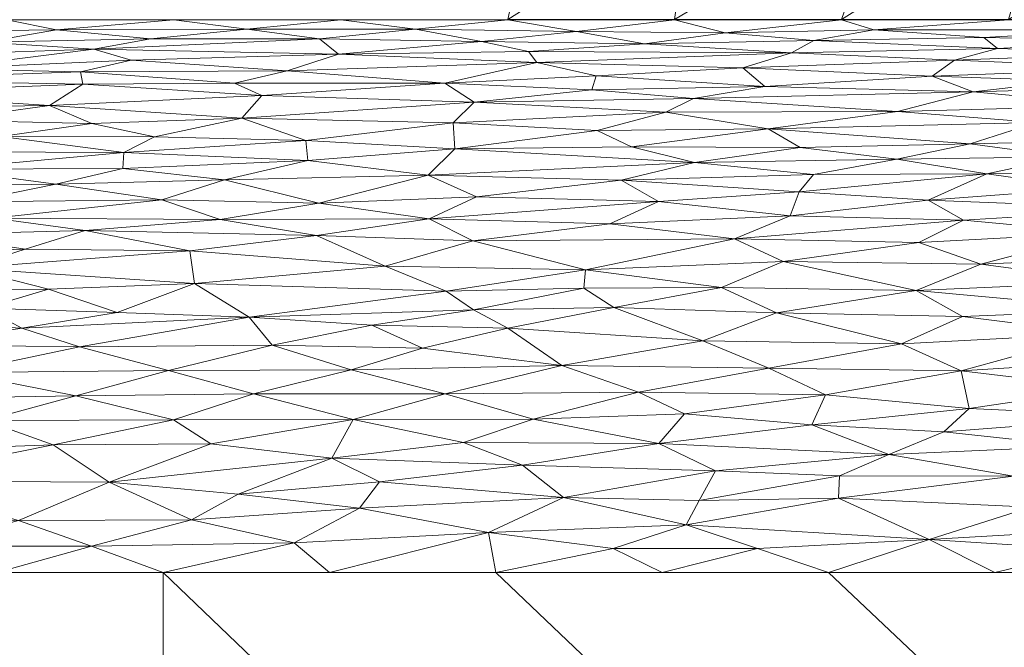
# Model space of a CAD drawing. Header units: millimetres. Extents: x -300 to 300, y 0 to 450.
# Tile 232 of 256: x 126 to 169, y 394 to 422. Entities that reach past the tile are written whole.
import ezdxf

# ---------------------------------------------------------------- set-up
doc = ezdxf.new("R2010")
doc.units = ezdxf.units.MM
doc.layers.add('A-GENM', color=13, linetype='Continuous')

# ---------------------------------------------------------------- blocks, each defined once
blk = doc.blocks.new('MODEL_CCAS0420-1080410R0 - MODEL_CCAS0420-1080410R0-453240-Preview')
at = {"layer": 'A-GENM', "lineweight": 9}
mesh = blk.add_polyface(dxfattribs=at)
corners = [(-296.159, -20, -110), (-295.657, -15.55, -110), (-294.177, -11.323, -110), (-291.793, -7.531, -110), (-288.625, -4.364, -110), (-284.831, -1.981, -110), (-280.602, -0.502, -110), (-276.147, 0, -110), (276.147, 0, -110), (280.596, -0.501, -110), (284.825, -1.978, -110), (288.619, -4.359, -110), (291.788, -7.525, -110), (294.174, -11.316, -110), (295.656, -15.545, -110), (296.159, -20, -110), (296.159, -426.171, -110), (295.658, -430.617, -110), (294.182, -434.842, -110), (291.802, -438.632, -110), (288.638, -441.797, -110), (284.848, -444.179, -110), (280.622, -445.657, -110), (276.171, -446.159, -110), (-276.171, -446.159, -110), (-280.617, -445.658, -110), (-284.842, -444.182, -110), (-288.632, -441.802, -110), (-291.797, -438.638, -110), (-294.179, -434.848, -110), (-295.657, -430.622, -110), (-296.159, -426.171, -110)]
mesh.append_faces([[corners[k] for k in face] for face in [(15, 12, 13, 14)]], dxfattribs={"vtx0": -1})
mesh.append_faces([[corners[k] for k in face] for face in [(16, 8, 15)]], dxfattribs={"vtx0": -1, "vtx1": -1})
mesh.append_faces([[corners[k] for k in face] for face in [(24, 31, 7, 8)]], dxfattribs={"vtx0": -1, "vtx1": -1, "vtx3": -1})
mesh.append_faces([[corners[k] for k in face] for face in [(31, 24, 25, 30), (18, 21, 22, 17), (17, 22, 23, 16)]], dxfattribs={"vtx0": -1, "vtx2": -1})
mesh.append_faces([[corners[k] for k in face] for face in [(0, 3, 4, 5), (0, 5, 6, 7)]], dxfattribs={"vtx0": -1, "vtx3": -1})
mesh.append_faces([[corners[k] for k in face] for face in [(28, 29, 27)]], dxfattribs={"vtx1": -1})
mesh.append_faces([[corners[k] for k in face] for face in [(25, 26, 30), (11, 12, 15, 10), (9, 10, 15, 8), (31, 0, 7)]], dxfattribs={"vtx1": -1, "vtx2": -1})
mesh.append_faces([[corners[k] for k in face] for face in [(23, 24, 8, 16)]], dxfattribs={"vtx1": -1, "vtx2": -1, "vtx3": -1})
mesh.append_faces([[corners[k] for k in face] for face in [(26, 27, 29, 30)]], dxfattribs={"vtx1": -1, "vtx3": -1})
mesh.append_faces([[corners[k] for k in face] for face in [(19, 20, 21, 18)]], dxfattribs={"vtx2": -1})
mesh.append_faces([[corners[k] for k in face] for face in [(0, 1, 2, 3)]], dxfattribs={"vtx3": -1})
mesh = blk.add_polyface(dxfattribs=at)
corners = [(-279.918, -2), (-292.651, -7.27), (-297.929, -20), (-297.929, -224.97), (-297.929, -429.94), (-292.661, -442.661), (-279.94, -447.929), (0, -447.929), (279.94, -447.929), (292.661, -442.661), (297.929, -429.94), (297.929, -224.97), (297.929, -20), (292.651, -7.27), (279.918, -2), (0, -2), (0, -3.5), (13.257, -3.5), (26.515, -3.5), (39.772, -3.5), (53.029, -3.5), (66.287, -3.5), (79.544, -3.5), (92.801, -3.5), (106.059, -3.5), (119.316, -3.5), (132.573, -3.5), (145.831, -3.5), (159.088, -3.5), (172.345, -3.5), (185.603, -3.5), (198.86, -3.5), (212.117, -3.5), (225.375, -3.5), (238.632, -3.5), (251.889, -3.5), (265.147, -3.5), (278.404, -3.5), (291.028, -7.487), (296.497, -19.511), (296.5, -32.769), (296.5, -46.026), (296.5, -59.283), (296.5, -72.541), (296.5, -85.798), (296.5, -99.055), (296.5, -112.313), (296.5, -125.57), (296.5, -138.827), (296.5, -152.085), (296.5, -165.342), (296.5, -178.599), (296.5, -191.857), (296.5, -205.114), (296.5, -218.371), (296.5, -231.629), (296.5, -244.886), (296.5, -258.143), (296.499, -271.401), (296.499, -284.658), (296.499, -297.915), (296.499, -311.173), (296.499, -324.43), (296.499, -337.687), (296.5, -350.945), (296.5, -364.202), (296.5, -377.459), (296.5, -390.717), (296.5, -403.974), (296.5, -417.231), (296.497, -430.489), (291.028, -442.513), (278.404, -446.5), (265.147, -446.5), (251.889, -446.5), (238.632, -446.5), (225.375, -446.5), (212.117, -446.5), (198.86, -446.5), (185.603, -446.5), (172.345, -446.5), (159.088, -446.5), (145.831, -446.5), (132.573, -446.5), (119.316, -446.5), (106.059, -446.5), (92.801, -446.5), (79.544, -446.5), (66.287, -446.5), (53.029, -446.5), (39.772, -446.5), (26.515, -446.5), (13.257, -446.5), (0, -446.5), (-12.926, -446.5), (-25.852, -446.5), (-38.777, -446.5), (-51.703, -446.5), (-64.629, -446.5), (-77.555, -446.5), (-90.48, -446.5), (-103.406, -446.5), (-116.332, -446.5), (-129.258, -446.5), (-142.183, -446.5), (-155.109, -446.5), (-168.035, -446.5), (-180.961, -446.5), (-193.887, -446.5), (-206.812, -446.5), (-219.738, -446.5), (-232.664, -446.5), (-245.59, -446.5), (-258.515, -446.5), (-271.441, -446.5), (-284.356, -445.968), (-294.544, -438.124), (-296.5, -425.35), (-296.5, -412.424), (-296.5, -399.498), (-296.5, -386.572), (-296.5, -373.646), (-296.5, -360.721), (-296.5, -347.795), (-296.499, -334.869), (-296.499, -321.943), (-296.499, -309.018), (-296.499, -296.092), (-296.499, -283.166), (-296.499, -270.24), (-296.5, -257.315), (-296.5, -244.389), (-296.5, -231.463), (-296.5, -218.537), (-296.5, -205.611), (-296.5, -192.686), (-296.5, -179.76), (-296.5, -166.834), (-296.5, -153.908), (-296.5, -140.983), (-296.5, -128.057), (-296.5, -115.131), (-296.5, -102.205), (-296.5, -89.28), (-296.5, -76.354), (-296.5, -63.428), (-296.5, -50.502), (-296.5, -37.576), (-296.5, -24.651), (-294.544, -11.876), (-284.356, -4.032), (-271.441, -3.5), (-258.515, -3.5), (-245.59, -3.5), (-232.664, -3.5), (-219.738, -3.5), (-206.812, -3.5), (-193.887, -3.5), (-180.961, -3.5), (-168.035, -3.5), (-155.109, -3.5), (-142.183, -3.5), (-129.258, -3.5), (-116.332, -3.5), (-103.406, -3.5), (-90.48, -3.5), (-77.555, -3.5), (-64.629, -3.5), (-51.703, -3.5), (-38.777, -3.5), (-25.852, -3.5), (-12.926, -3.5), (-294.538, -438.129), (-294.547, -438.108)]
mesh.append_faces([[corners[k] for k in face] for face in [(116, 172, 173)]])
mesh.append_faces([[corners[k] for k in face] for face in [(118, 4, 117), (6, 115, 5), (115, 6, 114), (7, 104, 6), (1, 150, 0), (151, 0, 150)]], dxfattribs={"vtx0": -1, "vtx1": -1})
mesh.append_faces([[corners[k] for k in face] for face in [(4, 124, 125), (7, 99, 100), (2, 148, 149), (149, 1, 2), (2, 141, 142), (0, 151, 152), (0, 160, 161, 15), (15, 165, 166), (15, 170, 171), (8, 81, 82, 7), (8, 72, 73), (11, 61, 62, 10), (12, 46, 47, 11), (38, 13, 14, 37), (13, 38, 39, 12)]], dxfattribs={"vtx0": -1, "vtx2": -1})
mesh.append_faces([[corners[k] for k in face] for face in [(4, 118, 119, 120), (4, 120, 121, 122), (3, 128, 129, 130), (3, 130, 131, 132), (3, 138, 139, 140), (0, 154, 155, 156), (0, 156, 157, 158), (15, 161, 162, 163), (15, 163, 164, 165), (8, 73, 74, 75), (7, 86, 87, 88), (7, 83, 84, 85), (10, 68, 69, 70), (11, 55, 56, 57), (14, 28, 29, 30), (14, 32, 33, 34), (15, 19, 20, 21), (12, 44, 45, 46), (11, 49, 50, 51), (11, 47, 48, 49), (12, 39, 40, 41)]], dxfattribs={"vtx0": -1, "vtx3": -1})
mesh.append_faces([[corners[k] for k in face] for face in [(123, 124, 4, 122), (127, 128, 3, 126), (113, 114, 6, 112), (111, 112, 6, 110), (109, 110, 6, 108), (107, 108, 6, 106), (96, 97, 7, 95), (105, 106, 6, 104), (103, 104, 7, 102), (101, 102, 7, 100), (98, 99, 7, 97), (94, 95, 7, 93), (135, 136, 3, 134), (137, 138, 3, 136), (133, 134, 3, 132), (145, 146, 2, 144), (147, 148, 2, 146), (143, 144, 2, 142), (149, 150, 1), (153, 154, 0, 152), (159, 160, 0, 158), (169, 170, 15, 168), (167, 168, 15, 166), (78, 79, 8, 77), (80, 81, 8, 79), (76, 77, 8, 75), (91, 92, 7, 90), (89, 90, 7, 88), (85, 86, 7), (82, 83, 7), (67, 68, 10, 66), (65, 66, 10, 64), (60, 61, 11, 59), (58, 59, 11, 57), (63, 64, 10, 62), (54, 55, 11, 53), (26, 27, 15, 25), (31, 32, 14, 30), (16, 17, 15, 171), (18, 19, 15, 17), (24, 25, 15, 23), (22, 23, 15, 21), (34, 35, 14), (52, 53, 11, 51), (36, 37, 14, 35), (42, 43, 12, 41), (43, 44, 12), (92, 93, 7)]], dxfattribs={"vtx1": -1, "vtx2": -1})
mesh.append_faces([[corners[k] for k in face] for face in [(3, 4, 125, 126), (2, 3, 140, 141), (71, 72, 8, 9), (70, 71, 9, 10), (27, 28, 14, 15)]], dxfattribs={"vtx1": -1, "vtx3": -1})
mesh.append_faces([[corners[k] for k in face] for face in [(4, 173, 117), (115, 172, 5)]], dxfattribs={"vtx2": -1})
mesh = blk.add_polyface(dxfattribs=at)
corners = [(0, -173.422, -75), (-14.655, -173.422, -75), (-29.311, -173.422, -75), (-43.966, -173.422, -75), (-58.622, -173.422, -75), (-73.277, -173.422, -75), (-87.933, -173.422, -75), (-102.588, -173.422, -75), (-117.244, -173.422, -75), (-131.899, -173.422, -75), (-146.554, -173.422, -75), (-161.21, -173.422, -75), (-175.865, -173.422, -75), (-190.521, -173.422, -75), (-205.176, -173.422, -75), (-219.832, -173.422, -75), (-234.463, -174.243, -75), (-245.907, -183.272, -75), (-248.8, -197.627, -75), (-248.796, -212.283, -75), (-248.796, -226.938, -75), (-248.797, -241.594, -75), (-248.799, -256.249, -75), (-248.8, -270.905, -75), (-248.8, -285.56, -75), (-248.8, -300.216, -75), (-248.8, -314.871, -75), (-248.8, -329.526, -75), (-248.8, -344.182, -75), (-248.8, -358.837, -75), (-248.755, -373.489, -75), (-245.906, -387.765, -75), (-234.452, -396.706, -75), (-219.832, -397.692, -75), (-205.176, -397.692, -75), (-190.521, -397.692, -75), (-175.865, -397.692, -75), (-161.21, -397.692, -75), (-146.554, -397.692, -75), (-131.899, -397.692, -75), (-117.244, -397.692, -75), (-102.588, -397.692, -75), (-87.933, -397.692, -75), (-73.277, -397.692, -75), (-58.622, -397.692, -75), (-43.966, -397.692, -75), (-29.311, -397.692, -75), (-14.655, -397.692, -75), (0, -397.692, -75), (14.655, -397.692, -75), (29.311, -397.692, -75), (43.966, -397.692, -75), (58.622, -397.692, -75), (73.277, -397.692, -75), (87.933, -397.692, -75), (102.588, -397.692, -75), (117.244, -397.692, -75), (131.899, -397.692, -75), (146.554, -397.692, -75), (161.21, -397.692, -75), (175.865, -397.692, -75), (190.521, -397.692, -75), (205.176, -397.692, -75), (219.832, -397.692, -75), (234.452, -396.706, -75), (245.906, -387.765, -75), (248.755, -373.489, -75), (248.8, -358.837, -75), (248.8, -344.182, -75), (248.8, -329.526, -75), (248.8, -314.871, -75), (248.8, -300.216, -75), (248.8, -285.56, -75), (248.8, -270.905, -75), (248.799, -256.249, -75), (248.797, -241.594, -75), (248.796, -226.938, -75), (248.796, -212.283, -75), (248.8, -197.627, -75), (245.907, -183.272, -75), (234.463, -174.243, -75), (219.832, -173.422, -75), (205.176, -173.422, -75), (190.521, -173.422, -75), (175.865, -173.422, -75), (161.21, -173.422, -75), (146.554, -173.422, -75), (131.899, -173.422, -75), (117.244, -173.422, -75), (102.588, -173.422, -75), (87.933, -173.422, -75), (73.277, -173.422, -75), (58.622, -173.422, -75), (43.966, -173.422, -75), (29.311, -173.422, -75), (14.655, -173.422, -75)]
mesh.append_faces([[corners[k] for k in face] for face in [(21, 13, 20)]], dxfattribs={"vtx0": -1, "vtx1": -1})
mesh.append_faces([[corners[k] for k in face] for face in [(57, 72, 87, 56)]], dxfattribs={"vtx0": -1, "vtx1": -1, "vtx2": -1})
mesh.append_faces([[corners[k] for k in face] for face in [(19, 14, 15, 18), (40, 8, 9, 39), (41, 7, 8, 40), (20, 13, 14, 19), (45, 2, 3, 44), (55, 88, 89, 54), (56, 87, 88, 55), (54, 89, 90, 53), (53, 90, 91, 52), (49, 95, 0, 48), (2, 45, 46), (7, 41, 42), (58, 71, 72, 57), (63, 66, 67), (95, 49, 50), (71, 58, 59)]], dxfattribs={"vtx0": -1, "vtx2": -1})
mesh.append_faces([[corners[k] for k in face] for face in [(4, 5, 44, 3), (92, 93, 52, 91)]], dxfattribs={"vtx1": -1, "vtx2": -1})
mesh.append_faces([[corners[k] for k in face] for face in [(9, 10, 24, 39)]], dxfattribs={"vtx1": -1, "vtx2": -1, "vtx3": -1})
mesh.append_faces([[corners[k] for k in face] for face in [(12, 13, 21, 22), (11, 12, 22, 23), (10, 11, 23, 24), (6, 7, 42, 43), (5, 6, 43, 44), (1, 2, 46, 47), (0, 1, 47, 48), (72, 73, 86, 87), (82, 83, 76, 77), (81, 82, 77, 78), (84, 85, 74, 75), (83, 84, 75, 76), (85, 86, 73, 74), (94, 95, 50, 51), (93, 94, 51, 52), (25, 26, 37, 38), (28, 29, 34, 35), (26, 27, 36, 37), (29, 30, 33, 34), (27, 28, 35, 36), (38, 39, 24, 25), (67, 68, 62, 63), (70, 71, 59, 60), (69, 70, 60, 61), (68, 69, 61, 62)]], dxfattribs={"vtx1": -1, "vtx3": -1})
mesh.append_faces([[corners[k] for k in face] for face in [(16, 17, 18, 15), (64, 65, 66, 63)]], dxfattribs={"vtx2": -1})
mesh.append_faces([[corners[k] for k in face] for face in [(78, 79, 80, 81), (30, 31, 32, 33)]], dxfattribs={"vtx3": -1})
mesh = blk.add_polyface(dxfattribs=at)
corners = [(-172.749, -398.692, -75.117), (-168.538, -397.692, -75), (-175.865, -397.692, -75), (-159.213, -411.394, -71.994), (-167.918, -411.269, -72.168), (-165.187, -412.223, -71.5), (-169.358, -401.934, -75.169), (-170.13, -400.566, -75.207), (-177.433, -402.233, -75.194), (-161.652, -400.965, -75.172), (-173.186, -412.652, -71.277), (-176.911, -411.663, -72.014), (-165.646, -399.143, -75.142), (-176.322, -399.755, -75.202), (-173.041, -408.213, -73.795), (-174.393, -409.258, -73.348), (-167.112, -408.961, -73.41), (-175.145, -404.569, -74.886), (-173.439, -405.811, -74.595), (-167.409, -404.907, -74.758), (-167.063, -406.579, -74.32), (-175.065, -407.072, -74.237), (-161.075, -405.518, -74.565), (-164.434, -407.77, -73.884), (-179.796, -406.387, -74.495), (-165.07, -410.107, -72.815), (-173.787, -410.488, -72.699), (-166.299, -403.888, -74.939), (-172.167, -403.259, -75.067), (-180.318, -403.636, -75.074), (-180.876, -401.034, -75.25), (-161.21, -397.692, -75), (-163.875, -402.886, -75.059), (-161.693, -401.95, -75.13), (-160.482, -404.191, -74.847), (-167.161, -413.205, -70.784), (-180.136, -398.762, -75.133), (-178.77, -405.428, -74.735)]
mesh.append_faces([[corners[k] for k in face] for face in [(3, 4, 5), (6, 7, 8), (6, 9, 7), (10, 4, 11), (12, 13, 7), (14, 15, 16), (17, 18, 19), (14, 20, 21), (19, 18, 20), (22, 19, 20), (21, 20, 18), (23, 20, 14), (16, 23, 14), (24, 21, 18), (16, 15, 25), (4, 25, 26), (11, 4, 26), (5, 4, 10), (19, 27, 17), (17, 28, 29), (6, 8, 28), (8, 7, 30), (13, 30, 7), (12, 1, 0), (12, 7, 9), (32, 6, 28), (33, 6, 32), (34, 27, 19), (35, 5, 10), (36, 0, 2), (12, 0, 13), (25, 15, 26), (37, 18, 17), (32, 28, 27), (17, 27, 28), (6, 33, 9)]], dxfattribs={"vtx0": -1, "vtx1": -1, "vtx2": -1})
mesh.append_faces([[corners[k] for k in face] for face in [(0, 1, 2), (12, 31, 1)]], dxfattribs={"vtx0": -1, "vtx2": -1})
mesh = blk.add_polyface(dxfattribs=at)
corners = [(-151.722, -398.746, -75.093), (-158.084, -398.749, -75.102), (-154.942, -399.785, -75.148), (-154.873, -404.675, -74.712), (-161.075, -405.518, -74.565), (-152.838, -405.639, -74.467), (-167.063, -406.579, -74.32), (-158.584, -406.698, -74.206), (-165.07, -410.107, -72.815), (-167.918, -411.269, -72.168), (-159.213, -411.394, -71.994), (-158.926, -409.131, -73.247), (-156.496, -410.246, -72.65), (-165.187, -412.223, -71.5), (-157.069, -412.389, -71.294), (-167.112, -408.961, -73.41), (-164.434, -407.77, -73.884), (-151.754, -409.36, -73.064), (-155.674, -407.889, -73.753), (-149.472, -406.812, -74.089), (-163.875, -402.886, -75.059), (-156.238, -402.175, -75.085), (-161.693, -401.95, -75.13), (-167.409, -404.907, -74.758), (-160.482, -404.191, -74.847), (-150.507, -411.019, -72.138), (-166.299, -403.888, -74.939), (-153.882, -397.692, -75), (-161.652, -400.965, -75.172), (-165.646, -399.143, -75.142), (-155.515, -400.858, -75.151), (-149.537, -400.991, -75.125), (-153.736, -403.379, -74.934), (-167.161, -413.205, -70.784), (-150.436, -410.213, -72.606), (-161.21, -397.692, -75)]
mesh.append_faces([[corners[k] for k in face] for face in [(35, 1, 27)]], dxfattribs={"vtx0": -1, "vtx1": -1})
mesh.append_faces([[corners[k] for k in face] for face in [(0, 1, 2), (3, 4, 5), (6, 7, 4), (8, 9, 10), (11, 8, 12), (13, 14, 10), (8, 11, 15), (15, 11, 16), (6, 16, 7), (4, 7, 5), (12, 17, 11), (18, 7, 16), (19, 5, 7), (20, 21, 22), (23, 4, 24), (18, 16, 11), (18, 11, 17), (19, 7, 18), (12, 8, 10), (25, 12, 10), (14, 25, 10), (26, 24, 20), (27, 1, 0), (28, 2, 29), (30, 21, 31), (32, 20, 24), (13, 33, 14), (34, 17, 12), (35, 29, 1), (2, 28, 30), (20, 32, 21), (3, 32, 24), (29, 2, 1), (4, 3, 24), (30, 22, 21), (30, 28, 22), (31, 2, 30)]], dxfattribs={"vtx0": -1, "vtx1": -1, "vtx2": -1})
mesh = blk.add_polyface(dxfattribs=at)
corners = [(-147.735, -402.414, -75.019), (-145.13, -403.41, -74.876), (-139.333, -402.719, -74.94), (-151.586, -413.052, -70.74), (-145.539, -412.295, -71.244), (-157.069, -412.389, -71.294), (-147.08, -408.45, -73.44), (-151.754, -409.36, -73.064), (-145.567, -409.266, -73.05), (-150.436, -410.213, -72.606), (-150.507, -411.019, -72.138), (-144.37, -410.078, -72.62), (-152.838, -405.639, -74.467), (-148.198, -404.447, -74.711), (-154.873, -404.675, -74.712), (-155.674, -407.889, -73.753), (-149.472, -406.812, -74.089), (-146.239, -399.448, -75.118), (-149.537, -400.991, -75.125), (-140.557, -400.526, -75.107), (-144.326, -405.56, -74.421), (-140.275, -404.424, -74.661), (-141.676, -411.188, -71.946), (-141.094, -408.592, -73.322), (-140.189, -406.623, -74.073), (-141.432, -401.681, -75.054), (-143.333, -407.566, -73.766), (-153.736, -403.379, -74.934), (-156.238, -402.175, -75.085), (-138.663, -412.534, -71.004), (-139.227, -397.692, -75), (-146.554, -397.692, -75), (-154.942, -399.785, -75.148), (-135.685, -408.943, -73.113), (-151.722, -398.746, -75.093), (-153.882, -397.692, -75), (-156.496, -410.246, -72.65)]
mesh.append_faces([[corners[k] for k in face] for face in [(0, 1, 2), (3, 4, 5), (6, 7, 8), (9, 10, 11), (12, 13, 14), (15, 6, 16), (17, 18, 19), (20, 21, 13), (22, 11, 10), (6, 8, 23), (16, 24, 20), (18, 0, 25), (13, 12, 20), (20, 12, 16), (26, 16, 6), (27, 0, 28), (7, 6, 15), (22, 10, 4), (22, 4, 29), (10, 5, 4), (7, 9, 8), (32, 18, 17), (0, 18, 28), (1, 27, 13), (18, 25, 19), (0, 2, 25), (11, 33, 8), (16, 26, 24), (23, 26, 6), (32, 17, 34), (31, 34, 17), (27, 14, 13), (9, 11, 8), (36, 10, 9), (27, 1, 0), (21, 1, 13)]], dxfattribs={"vtx0": -1, "vtx1": -1, "vtx2": -1})
mesh.append_faces([[corners[k] for k in face] for face in [(17, 30, 31), (34, 31, 35)]], dxfattribs={"vtx0": -1, "vtx2": -1})
mesh = blk.add_polyface(dxfattribs=at)
corners = [(-146.239, -399.448, -75.118), (-140.557, -400.526, -75.107), (-137.668, -398.997, -75.087), (-135.203, -401.143, -75.063), (-129.531, -401.675, -75.003), (-133.149, -400.008, -75.093), (-140.189, -406.623, -74.073), (-135.878, -405.562, -74.357), (-144.326, -405.56, -74.421), (-132.362, -404.421, -74.61), (-128.053, -405.474, -74.325), (-132.137, -406.588, -74.02), (-133.28, -410.428, -72.32), (-135.685, -408.943, -73.113), (-144.37, -410.078, -72.62), (-125.674, -408.46, -73.246), (-129.883, -409.145, -72.965), (-136.698, -407.706, -73.654), (-128.222, -407.626, -73.615), (-133.079, -411.862, -71.425), (-141.676, -411.188, -71.946), (-126.85, -410.173, -72.405), (-133.999, -403.362, -74.818), (-127.059, -403.314, -74.787), (-140.275, -404.424, -74.661), (-143.333, -407.566, -73.766), (-145.13, -403.41, -74.876), (-139.333, -402.719, -74.94), (-138.663, -412.534, -71.004), (-128.752, -398.849, -75.069), (-131.899, -397.692, -75), (-139.227, -397.692, -75), (-141.432, -401.681, -75.054), (-141.094, -408.592, -73.322), (-145.567, -409.266, -73.05), (-128.464, -412.755, -70.745)]
mesh.append_faces([[corners[k] for k in face] for face in [(0, 1, 2), (3, 4, 5), (6, 7, 8), (9, 7, 10), (10, 7, 11), (12, 13, 14), (15, 13, 16), (17, 18, 11), (19, 12, 20), (13, 12, 16), (21, 16, 12), (22, 9, 23), (7, 9, 24), (24, 8, 7), (11, 7, 6), (17, 11, 6), (25, 17, 6), (13, 18, 17), (12, 14, 20), (22, 24, 9), (26, 24, 27), (20, 28, 19), (22, 4, 27), (2, 29, 30), (29, 2, 5), (2, 1, 5), (5, 1, 3), (2, 31, 0), (32, 27, 3), (32, 3, 1), (27, 4, 3), (4, 22, 23), (24, 22, 27), (33, 34, 13), (13, 17, 33), (25, 33, 17), (19, 28, 35)]], dxfattribs={"vtx0": -1, "vtx1": -1, "vtx2": -1})
mesh.append_faces([[corners[k] for k in face] for face in [(2, 30, 31)]], dxfattribs={"vtx0": -1, "vtx2": -1})
mesh = blk.add_polyface(dxfattribs=at)
corners = [(-128.752, -398.849, -75.069), (-133.149, -400.008, -75.093), (-125.535, -399.978, -75.075), (-119.183, -401.723, -74.957), (-127.059, -403.314, -74.787), (-119.168, -403.034, -74.791), (-121.372, -398.843, -75.059), (-124.571, -397.692, -75), (-117.726, -408.86, -72.999), (-121.111, -407.722, -73.52), (-125.674, -408.46, -73.246), (-124.042, -404.392, -74.564), (-119.97, -405.347, -74.304), (-116.427, -404.2, -74.56), (-132.362, -404.421, -74.61), (-128.053, -405.474, -74.325), (-122.847, -406.506, -73.977), (-128.222, -407.626, -73.615), (-123.205, -411.093, -71.834), (-120.318, -410.154, -72.359), (-126.85, -410.173, -72.405), (-133.28, -410.428, -72.32), (-133.079, -411.862, -71.425), (-121.661, -412.576, -70.819), (-119.005, -411.746, -71.378), (-125.831, -411.939, -71.307), (-129.883, -409.145, -72.965), (-124.037, -409.332, -72.822), (-128.464, -412.755, -70.745), (-132.137, -406.588, -74.02), (-135.685, -408.943, -73.113), (-129.531, -401.675, -75.003), (-118.196, -400.076, -75.055), (-131.899, -397.692, -75), (-117.244, -397.692, -75), (-116.229, -410.86, -71.917)]
mesh.append_faces([[corners[k] for k in face] for face in [(0, 1, 2), (3, 4, 5), (6, 7, 0), (8, 9, 10), (0, 2, 6), (11, 12, 13), (14, 15, 11), (9, 16, 17), (18, 19, 20), (18, 21, 22), (23, 24, 25), (10, 26, 27), (25, 28, 23), (29, 16, 15), (10, 9, 17), (30, 10, 17), (10, 27, 8), (13, 5, 11), (15, 16, 12), (14, 11, 4), (15, 12, 11), (31, 4, 3), (16, 29, 17), (8, 27, 19), (31, 3, 2), (31, 2, 1), (32, 6, 2), (3, 32, 2), (20, 19, 27), (18, 35, 19), (26, 20, 27), (18, 20, 21), (25, 24, 18), (18, 22, 25), (22, 28, 25), (11, 5, 4)]], dxfattribs={"vtx0": -1, "vtx1": -1, "vtx2": -1})
mesh.append_faces([[corners[k] for k in face] for face in [(0, 7, 33), (6, 34, 7)]], dxfattribs={"vtx0": -1, "vtx2": -1})
mesh = blk.add_polyface(dxfattribs=at)
corners = [(-168.663, -420.776, -60.952), (-160.563, -421.128, -60.181), (-159.584, -420.586, -61.306), (-150.115, -421.528, -59.264), (-156.655, -421.47, -59.407), (-154.434, -422.042, -58.012), (-157.069, -412.389, -71.294), (-167.161, -413.205, -70.784), (-159.528, -413.407, -70.54), (-153.112, -420.978, -60.485), (-167.585, -418.861, -64.39), (-165.775, -419.561, -63.231), (-158.408, -419.103, -63.948), (-159.958, -416.414, -67.618), (-152.532, -416.449, -67.512), (-155.306, -415.747, -68.314), (-164.229, -415.9, -68.233), (-167.449, -416.572, -67.502), (-154.054, -417.966, -65.612), (-158.548, -417.229, -66.621), (-164.245, -417.997, -65.644), (-155.272, -418.567, -64.757), (-150.784, -418.955, -64.137), (-157.446, -419.919, -62.558), (-148.357, -420.161, -62.08), (-151.016, -417.167, -66.638), (-151.586, -413.052, -70.74), (-153.72, -414.041, -69.945), (-159.922, -414.459, -69.633), (-165.599, -414.099, -70.016), (-152.083, -414.968, -69.075), (-160.554, -415.227, -68.901), (-168.185, -415.249, -68.955), (-166.762, -420.255, -61.979), (-147.995, -420.65, -61.142), (-168.052, -421.267, -59.89), (-163.206, -421.6, -59.112), (-161.788, -422.042, -58.012), (-150.975, -419.576, -63.126)]
mesh.append_faces([[corners[k] for k in face] for face in [(0, 1, 2), (3, 4, 5), (6, 7, 8), (2, 1, 9), (10, 11, 12), (13, 14, 15), (13, 16, 17), (18, 19, 20), (21, 12, 22), (12, 11, 23), (2, 24, 23), (19, 25, 14), (20, 10, 21), (13, 19, 14), (26, 6, 8), (27, 26, 8), (28, 8, 29), (27, 28, 30), (31, 15, 30), (16, 13, 15), (16, 15, 31), (19, 13, 17), (32, 31, 28), (10, 12, 21), (23, 11, 33), (2, 23, 33), (2, 9, 34), (35, 36, 1), (9, 1, 4), (1, 36, 4), (4, 36, 37), (18, 25, 19), (38, 12, 23), (20, 21, 18), (30, 28, 31), (8, 28, 27)]], dxfattribs={"vtx0": -1, "vtx1": -1, "vtx2": -1})
mesh.append_faces([[corners[k] for k in face] for face in [(37, 5, 4)]], dxfattribs={"vtx1": -1, "vtx2": -1})
mesh = blk.add_polyface(dxfattribs=at)
corners = [(-144.315, -419.255, -63.624), (-148.357, -420.161, -62.08), (-137.372, -419.788, -62.699), (-139.629, -420.522, -61.367), (-147.995, -420.65, -61.142), (-145.921, -421.083, -60.246), (-150.115, -421.528, -59.264), (-143.019, -421.631, -59.016), (-145.608, -418.414, -64.92), (-135.364, -417.704, -65.832), (-144.672, -417.498, -66.168), (-150.784, -418.955, -64.137), (-153.72, -414.041, -69.945), (-145.711, -414.246, -69.685), (-143.616, -413.265, -70.493), (-152.083, -414.968, -69.075), (-138.663, -412.534, -71.004), (-145.539, -412.295, -71.244), (-154.054, -417.966, -65.612), (-151.586, -413.052, -70.74), (-143.579, -415.2, -68.768), (-136.243, -418.698, -64.444), (-150.975, -419.576, -63.126), (-153.112, -420.978, -60.485), (-144.756, -416.359, -67.548), (-138.188, -416.716, -67.083), (-151.016, -417.167, -66.638), (-138.754, -413.962, -69.869), (-155.306, -415.747, -68.314), (-138.28, -415.844, -68.059), (-152.532, -416.449, -67.512), (-147.08, -422.042, -58.012), (-154.434, -422.042, -58.012), (-156.655, -421.47, -59.407), (-159.584, -420.586, -61.306), (-138.785, -421.203, -59.974), (-139.726, -422.042, -58.013), (-155.272, -418.567, -64.757), (-158.408, -419.103, -63.948), (-157.446, -419.919, -62.558)]
mesh.append_faces([[corners[k] for k in face] for face in [(0, 1, 2), (3, 1, 4), (5, 6, 7), (8, 9, 10), (8, 11, 0), (12, 13, 14), (12, 15, 13), (16, 17, 14), (8, 10, 18), (19, 14, 17), (13, 15, 20), (21, 8, 0), (0, 11, 22), (5, 23, 6), (24, 10, 25), (18, 10, 26), (19, 12, 14), (27, 14, 13), (28, 20, 15), (20, 28, 24), (20, 24, 29), (24, 30, 26), (28, 30, 24), (1, 0, 22), (31, 7, 6), (23, 33, 6), (4, 23, 5), (3, 4, 5), (34, 4, 1), (5, 7, 35), (24, 26, 10), (27, 13, 20), (37, 8, 18), (38, 22, 11), (1, 22, 39), (8, 37, 11)]], dxfattribs={"vtx0": -1, "vtx1": -1, "vtx2": -1})
mesh.append_faces([[corners[k] for k in face] for face in [(7, 31, 36)]], dxfattribs={"vtx0": -1, "vtx2": -1})
mesh.append_faces([[corners[k] for k in face] for face in [(32, 31, 6)]], dxfattribs={"vtx1": -1, "vtx2": -1})
mesh = blk.add_polyface(dxfattribs=at)
corners = [(-174.021, -421.593, -59.142), (-163.206, -421.6, -59.112), (-168.052, -421.267, -59.89), (-175.068, -421.113, -60.248), (-168.663, -420.776, -60.952), (-166.762, -420.255, -61.979), (-174.927, -420.575, -61.384), (-175.382, -416.761, -67.35), (-167.449, -416.572, -67.502), (-171.698, -415.995, -68.202), (-168.185, -415.249, -68.955), (-164.229, -415.9, -68.233), (-167.161, -413.205, -70.784), (-165.599, -414.099, -70.016), (-159.528, -413.407, -70.54), (-172.662, -414.628, -69.608), (-175.402, -413.706, -70.462), (-174.06, -418.265, -65.336), (-170.386, -417.52, -66.343), (-178.757, -417.507, -66.432), (-164.245, -417.997, -65.644), (-167.585, -418.861, -64.39), (-158.548, -417.229, -66.621), (-173.186, -412.652, -71.277), (-159.922, -414.459, -69.633), (-160.554, -415.227, -68.901), (-177.122, -415.295, -69.001), (-179.571, -416.034, -68.236), (-175.171, -419.908, -62.666), (-177.898, -419.158, -63.982), (-165.775, -419.561, -63.231), (-171.793, -419.351, -63.621), (-179.57, -414.61, -69.7), (-159.584, -420.586, -61.306), (-169.142, -422.042, -58.012), (-161.788, -422.042, -58.012), (-176.496, -422.042, -58.013), (-160.563, -421.128, -60.181)]
mesh.append_faces([[corners[k] for k in face] for face in [(34, 0, 36)]], dxfattribs={"vtx0": -1, "vtx1": -1})
mesh.append_faces([[corners[k] for k in face] for face in [(0, 1, 2), (2, 3, 0), (4, 5, 6), (7, 8, 9), (10, 9, 11), (12, 13, 14), (15, 13, 16), (17, 18, 19), (20, 17, 21), (18, 22, 8), (16, 12, 23), (12, 16, 13), (10, 13, 15), (13, 10, 24), (25, 10, 11), (9, 8, 11), (10, 15, 26), (26, 9, 10), (7, 19, 18), (9, 27, 7), (17, 20, 18), (28, 6, 5), (17, 29, 21), (28, 30, 31), (28, 5, 30), (15, 16, 32), (30, 21, 31), (33, 5, 4), (0, 34, 1), (4, 3, 2), (22, 18, 20), (7, 18, 8), (3, 4, 6), (4, 2, 37), (21, 29, 31), (28, 31, 29)]], dxfattribs={"vtx0": -1, "vtx1": -1, "vtx2": -1})
mesh.append_faces([[corners[k] for k in face] for face in [(34, 35, 1)]], dxfattribs={"vtx1": -1, "vtx2": -1})
mesh = blk.add_polyface(dxfattribs=at)
corners = [(-143.019, -421.631, -59.016), (-139.726, -422.042, -58.013), (-135.593, -421.634, -59.003), (-137.372, -419.788, -62.699), (-135.047, -419.255, -63.577), (-144.315, -419.255, -63.624), (-139.629, -420.522, -61.367), (-130.49, -420.259, -61.832), (-131.346, -421.2, -59.965), (-127.209, -421.599, -59.075), (-136.243, -418.698, -64.444), (-128.364, -419.204, -63.624), (-135.364, -417.704, -65.832), (-145.608, -418.414, -64.92), (-138.754, -413.962, -69.869), (-134.608, -414.986, -68.898), (-131.848, -414.101, -69.686), (-138.28, -415.844, -68.059), (-143.579, -415.2, -68.768), (-127.168, -414.793, -69.019), (-138.188, -416.716, -67.083), (-130.166, -416.194, -67.616), (-131.52, -416.885, -66.834), (-128.758, -417.471, -66.09), (-130.133, -415.482, -68.369), (-128.268, -419.752, -62.723), (-126.889, -418.258, -65.026), (-144.672, -417.498, -66.168), (-134.419, -413.24, -70.426), (-128.464, -412.755, -70.745), (-138.663, -412.534, -71.004), (-144.756, -416.359, -67.548), (-143.616, -413.265, -70.493), (-145.921, -421.083, -60.246), (-138.785, -421.203, -59.974), (-128.847, -420.74, -60.909), (-148.357, -420.161, -62.08), (-132.372, -422.042, -58.014)]
mesh.append_faces([[corners[k] for k in face] for face in [(0, 1, 2), (3, 4, 5), (3, 6, 7), (8, 2, 9), (10, 4, 11), (12, 13, 10), (14, 15, 16), (17, 15, 18), (16, 15, 19), (17, 20, 21), (22, 12, 23), (17, 21, 24), (25, 3, 7), (12, 10, 26), (12, 20, 27), (28, 29, 30), (18, 15, 14), (17, 31, 20), (28, 30, 32), (6, 33, 34), (6, 34, 35), (36, 6, 3), (35, 34, 8), (2, 37, 9), (0, 2, 34), (2, 8, 34), (6, 35, 7), (19, 15, 24), (14, 16, 28), (17, 24, 15), (32, 14, 28), (21, 20, 22), (12, 22, 20), (5, 4, 10), (25, 4, 3), (25, 11, 4)]], dxfattribs={"vtx0": -1, "vtx1": -1, "vtx2": -1})
mesh.append_faces([[corners[k] for k in face] for face in [(1, 37, 2)]], dxfattribs={"vtx1": -1, "vtx2": -1})
mesh = blk.add_polyface(dxfattribs=at)
corners = [(-127.209, -421.599, -59.075), (-124.051, -421.057, -60.254), (-131.346, -421.2, -59.965), (-119.668, -414.692, -69.051), (-127.168, -414.793, -69.019), (-122.224, -415.465, -68.323), (-118.621, -421.492, -59.308), (-128.268, -419.752, -62.723), (-130.49, -420.259, -61.832), (-121.96, -419.877, -62.483), (-118.069, -419.389, -63.283), (-128.364, -419.204, -63.624), (-124.425, -413.296, -70.292), (-121.661, -412.576, -70.819), (-128.464, -412.755, -70.745), (-117.244, -413.45, -70.108), (-118.335, -418.803, -64.192), (-126.889, -418.258, -65.026), (-136.243, -418.698, -64.444), (-122.211, -417.612, -65.867), (-128.758, -417.471, -66.09), (-124.751, -416.892, -66.776), (-131.52, -416.885, -66.834), (-119.802, -416.23, -67.499), (-130.166, -416.194, -67.616), (-130.133, -415.482, -68.369), (-128.847, -420.74, -60.909), (-116.705, -420.33, -61.658), (-125.018, -422.041, -58.015), (-117.664, -422.041, -58.015), (-132.372, -422.042, -58.014), (-134.419, -413.24, -70.426), (-131.848, -414.101, -69.686), (-123.329, -414.02, -69.683), (-117.437, -416.919, -66.694), (-118.167, -418.146, -65.131), (-135.364, -417.704, -65.832)]
mesh.append_faces([[corners[k] for k in face] for face in [(0, 1, 2), (3, 4, 5), (0, 6, 1), (7, 8, 9), (10, 11, 7), (12, 13, 14), (13, 12, 15), (16, 17, 11), (18, 11, 17), (17, 19, 20), (21, 22, 20), (23, 24, 21), (5, 4, 25), (26, 27, 9), (28, 6, 0), (9, 8, 26), (26, 2, 1), (27, 26, 1), (31, 32, 12), (31, 12, 14), (15, 12, 33), (15, 33, 3), (4, 3, 33), (33, 12, 32), (33, 32, 4), (5, 25, 24), (24, 23, 5), (34, 23, 21), (19, 34, 21), (20, 19, 21), (35, 17, 16), (17, 35, 19), (21, 24, 22), (17, 20, 36), (11, 10, 16), (10, 7, 9)]], dxfattribs={"vtx0": -1, "vtx1": -1, "vtx2": -1})
mesh.append_faces([[corners[k] for k in face] for face in [(6, 28, 29), (0, 30, 28)]], dxfattribs={"vtx0": -1, "vtx2": -1})
mesh = blk.add_polyface(dxfattribs=at)
corners = [(-163.46, -432.283, -33.895), (-171.575, -438.364, -19.552), (-165.206, -436.336, -24.334), (-170.801, -427.7, -44.708), (-172.337, -433.539, -30.934), (-163.687, -427.534, -45.1), (-185.922, -427.635, -44.849), (-195.583, -433.214, -31.681), (-187.987, -433.443, -31.151), (-169.142, -422.057, -58.018), (-178.657, -427.751, -44.583), (-193.89, -427.758, -44.547), (-183.85, -422.051, -58.018), (-154.434, -422.057, -58.018), (-155.163, -427.17, -45.956), (-189.487, -439.037, -17.959), (-180.051, -433.341, -31.399), (-168.251, -440.74, -13.945), (-176.496, -422.055, -58.018), (-175.563, -437.551, -21.472), (-181.114, -438.456, -19.334), (-197.758, -438.907, -18.254), (-203.618, -438.219, -19.865), (-200.587, -427.163, -45.936), (-191.204, -422.047, -58.018), (-198.558, -422.039, -58.018), (-161.788, -422.058, -58.018), (-199.388, -444.5, -5.066), (-193.157, -444.5, -5.065), (-180.695, -444.5, -5.061), (-155.416, -438.247, -19.817), (-161.684, -437.864, -20.728), (-162.003, -444.5, -5.056), (-156.979, -432.284, -33.89), (-148.657, -433.236, -31.637), (-149.389, -438.93, -18.2), (-147.08, -422.057, -58.018), (-203.695, -432.281, -33.861), (-198.502, -431.801, -35.007), (-148.319, -427.769, -44.538), (-151.917, -431.814, -34.995), (-155.772, -444.5, -5.054), (-174.465, -444.5, -5.059), (-168.234, -444.5, -5.058), (-149.541, -444.5, -5.052), (-186.926, -444.5, -5.063)]
mesh.append_faces([[corners[k] for k in face] for face in [(13, 14, 36)]], dxfattribs={"vtx0": -1, "vtx1": -1})
mesh.append_faces([[corners[k] for k in face] for face in [(0, 1, 2), (3, 4, 5), (6, 7, 8), (9, 10, 3), (11, 6, 12), (13, 5, 14), (8, 15, 16), (2, 1, 17), (18, 6, 10), (0, 14, 5), (19, 4, 20), (7, 21, 8), (7, 22, 21), (23, 11, 24), (8, 10, 6), (7, 6, 11), (3, 16, 4), (21, 15, 8), (10, 8, 16), (26, 3, 5), (27, 15, 21), (16, 3, 10), (0, 4, 1), (4, 16, 20), (16, 15, 20), (15, 28, 20), (29, 19, 20), (30, 31, 32), (14, 0, 33), (34, 30, 35), (0, 5, 4), (37, 11, 23), (11, 37, 38), (14, 39, 36), (33, 2, 31), (30, 40, 31), (33, 39, 14), (39, 33, 40), (30, 41, 35), (33, 31, 40), (0, 2, 33), (31, 2, 17), (31, 17, 43), (42, 17, 1), (38, 7, 11), (7, 38, 22), (40, 34, 39), (34, 40, 30), (19, 1, 4), (1, 19, 29)]], dxfattribs={"vtx0": -1, "vtx1": -1, "vtx2": -1})
mesh.append_faces([[corners[k] for k in face] for face in [(23, 24, 25), (6, 18, 12), (3, 26, 9), (17, 42, 43), (15, 27, 28)]], dxfattribs={"vtx0": -1, "vtx2": -1})
mesh.append_faces([[corners[k] for k in face] for face in [(12, 24, 11), (9, 18, 10), (13, 26, 5), (32, 41, 30), (29, 42, 1), (41, 44, 35), (45, 29, 20, 28), (43, 32, 31)]], dxfattribs={"vtx1": -1, "vtx2": -1})

msp = doc.modelspace()

# ---------------------------------------------------------------- block references
at = {"layer": 'A-GENM', "lineweight": 9, "rotation": 180}
msp.add_blockref('MODEL_CCAS0420-1080410R0 - MODEL_CCAS0420-1080410R0-453240-Preview', (0, 0, 850), dxfattribs=at)

doc.saveas('drawing.dxf')
